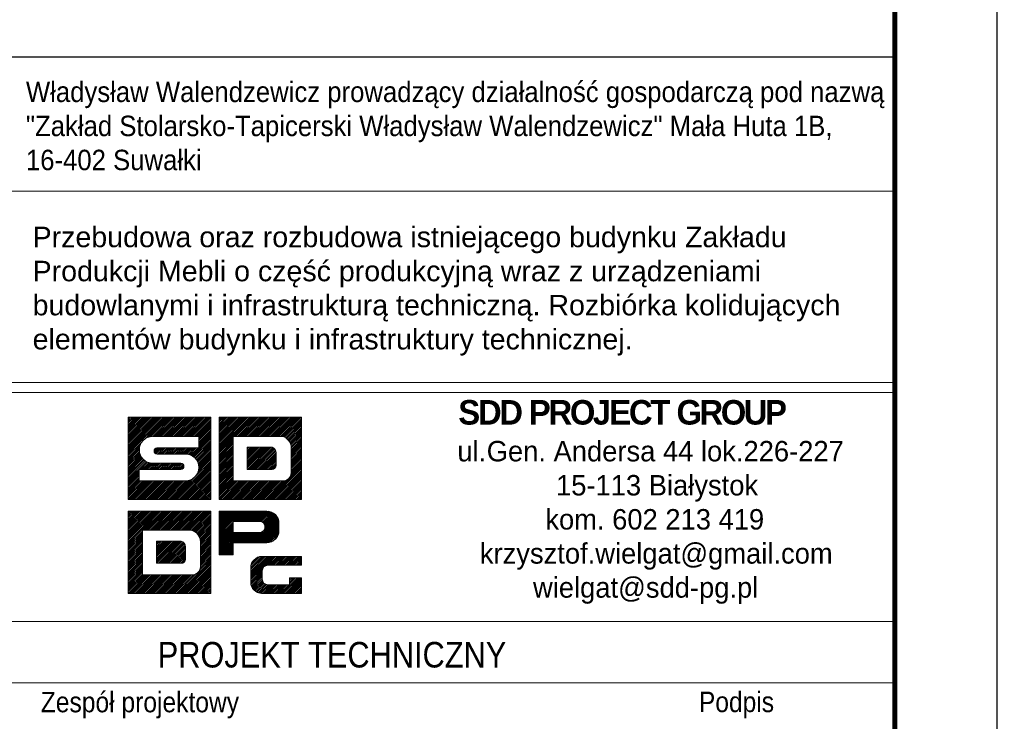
# Model space of a CAD drawing. Header units: millimetres. Extents: x -853 to -247, y 10927 to 11422.
# Tile 52 of 59: x -349 to -252, y 10988 to 11056. Entities that reach past the tile are written whole.
import ezdxf
from ezdxf.enums import TextEntityAlignment as Align

# ---------------------------------------------------------------- set-up
doc = ezdxf.new("R2010")
doc.units = ezdxf.units.MM
doc.header["$LTSCALE"] = 10
for name, color, linetype, lineweight in [('--- widok', 7, 'Continuous', 13), ('_RAMKA', 7, 'Continuous', 35), ('_Tabelka', 7, 'Continuous', 25), ('PS_DIM', 4, 'Continuous', 13)]:
    doc.layers.add(name, color=color, linetype=linetype, lineweight=lineweight)
doc.layers.add('_FORMATKA', color=8, linetype='Continuous', plot=False)
doc.styles.add('gil', font='txt', dxfattribs={"width": 0.9})

# ---------------------------------------------------------------- blocks, each defined once
blk = doc.blocks.new('tabela_rys')
at = {"layer": '_Tabelka', "color": 251, "lineweight": 15}
for p, q in [((21.617, 110.449), (131.619, 110.449)), ((21.617, 91.732), (131.619, 91.732)), ((21.617, 91.732), (131.619, 91.732)), ((21.617, 91.732), (131.619, 91.732)), ((131.619, 90.732), (21.617, 90.732)), ((21.617, 68.324), (131.478, 68.324)), ((131.619, 62.324), (21.617, 62.324))]:
    blk.add_line(p, q, dxfattribs=at)
at = {"layer": '_Tabelka', "color": 251, "lineweight": 30}
blk.add_lwpolyline([(131.619, 123.55), (21.617, 123.55), (21.617, 7.769), (131.619, 7.769)], close=True, dxfattribs=at)
at = {"layer": 'PS_DIM', "color": 12, "true_color": 0xc90603}
for p, q in [((56.617, 88.268), (56.676, 88.328)), ((56.617, 88.1), (56.845, 88.328)), ((56.617, 87.932), (57.013, 88.328)), ((56.617, 87.763), (57.182, 88.328)), ((56.617, 87.595), (57.35, 88.328)), ((56.617, 87.427), (57.518, 88.328)), ((56.617, 87.258), (57.687, 88.328)), ((56.617, 87.09), (57.855, 88.328)), ((56.617, 86.921), (58.023, 88.328)), ((56.617, 86.753), (58.192, 88.328)), ((56.617, 86.585), (58.36, 88.328)), ((56.617, 86.416), (58.529, 88.328)), ((56.617, 86.248), (58.697, 88.328)), ((56.617, 86.079), (58.865, 88.328)), ((56.617, 85.911), (59.034, 88.328)), ((56.617, 85.743), (59.202, 88.328)), ((56.617, 85.574), (59.37, 88.328)), ((56.617, 85.406), (59.539, 88.328)), ((56.617, 85.238), (59.707, 88.328)), ((56.617, 85.069), (59.876, 88.328)), ((56.617, 84.901), (60.044, 88.328)), ((56.617, 84.732), (60.212, 88.328)), ((56.617, 88.328), (64.68, 88.328)), ((56.617, 80.265), (56.617, 88.328)), ((58.279, 86.226), (60.381, 88.328)), ((58.605, 86.383), (60.549, 88.328)), ((58.823, 86.433), (60.718, 88.328)), ((59.004, 86.446), (60.886, 88.328)), ((59.173, 86.446), (61.054, 88.328)), ((59.341, 86.446), (61.223, 88.328)), ((59.509, 86.446), (61.391, 88.328)), ((59.678, 86.446), (61.559, 88.328)), ((59.846, 86.446), (61.728, 88.328)), ((60.015, 86.446), (61.896, 88.328)), ((60.183, 86.446), (62.065, 88.328)), ((60.351, 86.446), (62.233, 88.328)), ((60.52, 86.446), (62.401, 88.328)), ((60.688, 86.446), (62.57, 88.328)), ((60.857, 86.446), (62.738, 88.328)), ((61.025, 86.446), (62.906, 88.328)), ((61.193, 86.446), (63.075, 88.328)), ((61.362, 86.446), (63.243, 88.328)), ((61.53, 86.446), (63.412, 88.328)), ((61.698, 86.446), (63.58, 88.328)), ((61.867, 86.446), (63.748, 88.328)), ((62.035, 86.446), (63.917, 88.328)), ((62.204, 86.446), (64.085, 88.328)), ((62.372, 86.446), (64.253, 88.328)), ((62.54, 86.446), (64.422, 88.328)), ((62.709, 86.446), (64.59, 88.328)), ((62.877, 86.446), (64.68, 88.249)), ((63.045, 86.446), (64.68, 88.08)), ((63.214, 86.446), (64.68, 87.912)), ((63.382, 86.446), (64.68, 87.744)), ((64.68, 88.328), (64.68, 80.265)), ((65.498, 88.328), (73.56, 88.328)), ((65.498, 80.265), (65.498, 88.328)), ((65.498, 88.195), (65.63, 88.328)), ((65.498, 88.027), (65.798, 88.328)), ((65.498, 87.858), (65.967, 88.328)), ((65.498, 87.69), (66.135, 88.328)), ((65.498, 87.522), (66.304, 88.328)), ((65.498, 87.353), (66.472, 88.328)), ((65.498, 87.185), (66.64, 88.328)), ((65.498, 87.016), (66.809, 88.328)), ((65.498, 86.848), (66.977, 88.328)), ((65.498, 86.68), (67.145, 88.328)), ((65.498, 86.511), (67.314, 88.328)), ((65.498, 86.343), (67.482, 88.328)), ((65.498, 86.174), (67.651, 88.328)), ((65.498, 86.006), (67.819, 88.328)), ((65.498, 85.838), (67.987, 88.328)), ((65.498, 85.669), (68.156, 88.328)), ((65.498, 85.501), (68.324, 88.328)), ((65.498, 85.333), (68.493, 88.328)), ((65.498, 85.164), (68.661, 88.328)), ((66.948, 86.446), (68.829, 88.328)), ((67.116, 86.446), (68.998, 88.328)), ((67.284, 86.446), (69.166, 88.328)), ((67.453, 86.446), (69.334, 88.328)), ((67.621, 86.446), (69.503, 88.328)), ((67.79, 86.446), (69.671, 88.328)), ((67.958, 86.446), (69.84, 88.328)), ((68.126, 86.446), (70.008, 88.328)), ((68.295, 86.446), (70.176, 88.328)), ((68.463, 86.446), (70.345, 88.328)), ((68.632, 86.446), (70.513, 88.328)), ((68.8, 86.446), (70.681, 88.328)), ((68.968, 86.446), (70.85, 88.328)), ((69.137, 86.446), (71.018, 88.328)), ((69.305, 86.446), (71.187, 88.328)), ((69.473, 86.446), (71.355, 88.328)), ((69.642, 86.446), (71.523, 88.328)), ((69.81, 86.446), (71.692, 88.328)), ((69.979, 86.446), (71.86, 88.328)), ((70.147, 86.446), (72.028, 88.328)), ((70.315, 86.446), (72.197, 88.328)), ((70.484, 86.446), (72.365, 88.328)), ((70.652, 86.446), (72.534, 88.328)), ((70.82, 86.446), (72.702, 88.328)), ((70.989, 86.446), (72.87, 88.328)), ((71.157, 86.446), (73.039, 88.328)), ((71.326, 86.446), (73.207, 88.328)), ((71.494, 86.446), (73.376, 88.328)), ((71.659, 86.443), (73.544, 88.328)), ((71.791, 86.407), (73.56, 88.175)), ((71.911, 86.358), (73.56, 88.007)), ((72.02, 86.299), (73.56, 87.839)), ((72.119, 86.229), (73.56, 87.67)), ((73.56, 88.328), (73.56, 80.265)), ((63.507, 86.402), (64.68, 87.575)), ((63.507, 86.234), (64.68, 87.407)), ((63.507, 86.065), (64.68, 87.238)), ((63.507, 85.897), (64.68, 87.07)), ((63.507, 85.728), (64.68, 86.902)), ((63.507, 85.56), (64.68, 86.733)), ((72.209, 86.151), (73.56, 87.502)), ((72.291, 86.064), (73.56, 87.333)), ((72.363, 85.968), (73.56, 87.165)), ((72.425, 85.862), (73.56, 86.997)), ((72.478, 85.746), (73.56, 86.828)), ((56.617, 84.564), (57.914, 85.861)), ((63.507, 86.446), (59.007, 86.446)), ((62.836, 84.553), (64.68, 86.397)), ((62.94, 84.488), (64.68, 86.228)), ((63.036, 84.416), (64.68, 86.06)), ((63.124, 84.335), (64.68, 85.891)), ((63.507, 85.392), (64.68, 86.565)), ((63.507, 85.321), (63.507, 86.446)), ((65.498, 84.996), (66.882, 86.38)), ((65.498, 84.827), (66.882, 86.211)), ((65.498, 84.659), (66.882, 86.043)), ((65.498, 84.491), (66.882, 85.875)), ((66.882, 86.446), (66.882, 82.096)), ((71.644, 86.446), (66.882, 86.446)), ((66.882, 86.446), (66.882, 82.096)), ((68.097, 86.446), (66.882, 86.446)), ((71.644, 86.446), (68.434, 86.446)), ((72.518, 85.618), (73.56, 86.66)), ((72.544, 85.476), (73.56, 86.492)), ((72.552, 85.315), (73.56, 86.323)), ((72.552, 85.147), (73.56, 86.155)), ((72.552, 84.978), (73.56, 85.986)), ((72.552, 84.81), (73.56, 85.818)), ((56.617, 84.396), (57.757, 85.536)), ((56.617, 84.227), (57.707, 85.317)), ((56.617, 84.059), (57.694, 85.136)), ((56.617, 83.891), (57.703, 84.977)), ((56.617, 83.722), (57.729, 84.834)), ((59.141, 85.068), (59.391, 85.317)), ((59.157, 84.915), (59.563, 85.321)), ((59.223, 84.812), (59.732, 85.321)), ((59.323, 84.744), (59.9, 85.321)), ((59.438, 85.321), (63.507, 85.321)), ((59.468, 84.721), (60.068, 85.321)), ((59.637, 84.721), (60.237, 85.321)), ((59.805, 84.721), (60.405, 85.321)), ((59.973, 84.721), (60.573, 85.321)), ((60.142, 84.721), (60.742, 85.321)), ((60.31, 84.721), (60.91, 85.321)), ((60.479, 84.721), (61.079, 85.321)), ((60.647, 84.721), (61.247, 85.321)), ((60.815, 84.721), (61.415, 85.321)), ((60.984, 84.721), (61.584, 85.321)), ((61.152, 84.721), (61.752, 85.321)), ((61.32, 84.721), (61.92, 85.321)), ((61.489, 84.721), (62.089, 85.321)), ((61.657, 84.721), (62.257, 85.321)), ((61.826, 84.721), (62.426, 85.321)), ((61.994, 84.721), (62.594, 85.321)), ((62.162, 84.721), (62.762, 85.321)), ((62.324, 84.715), (62.931, 85.321)), ((62.47, 84.692), (63.099, 85.321)), ((62.602, 84.656), (63.268, 85.321)), ((62.724, 84.609), (63.436, 85.321)), ((63.204, 84.247), (64.68, 85.723)), ((63.276, 84.151), (64.68, 85.555)), ((63.341, 84.047), (64.68, 85.386)), ((63.396, 83.935), (64.68, 85.218)), ((63.443, 83.813), (64.68, 85.049)), ((63.478, 83.68), (64.68, 84.881)), ((65.498, 84.322), (66.882, 85.706)), ((65.498, 84.154), (66.882, 85.538)), ((65.498, 83.986), (66.882, 85.37)), ((65.498, 83.817), (66.882, 85.201)), ((65.498, 83.649), (66.882, 85.033)), ((65.498, 83.48), (66.882, 84.864)), ((68.244, 85.393), (68.244, 83.218)), ((70.681, 85.393), (68.244, 85.393)), ((68.244, 85.393), (68.244, 83.218)), ((70.681, 85.393), (68.244, 85.393)), ((68.244, 85.385), (68.252, 85.393)), ((68.244, 85.216), (68.42, 85.393)), ((68.244, 85.048), (68.589, 85.393)), ((68.244, 84.88), (68.757, 85.393)), ((68.244, 84.711), (68.925, 85.393)), ((68.244, 84.543), (69.094, 85.393)), ((68.244, 84.374), (69.262, 85.393)), ((68.244, 84.206), (69.431, 85.393)), ((68.244, 84.038), (69.599, 85.393)), ((68.244, 83.869), (69.767, 85.393)), ((68.244, 83.701), (69.936, 85.393)), ((68.244, 83.533), (70.104, 85.393)), ((68.244, 83.364), (70.272, 85.393)), ((68.266, 83.218), (70.441, 85.393)), ((68.434, 83.218), (70.609, 85.393)), ((68.603, 83.218), (70.749, 85.364)), ((68.771, 83.218), (70.852, 85.299)), ((68.939, 83.218), (70.938, 85.216)), ((69.108, 83.218), (71.006, 85.116)), ((69.276, 83.218), (71.055, 84.997)), ((69.444, 83.218), (71.079, 84.852)), ((71.079, 83.616), (71.079, 84.83)), ((71.079, 83.616), (71.079, 84.83)), ((72.552, 84.642), (73.56, 85.65)), ((72.552, 84.473), (73.56, 85.481)), ((72.552, 82.892), (72.552, 85.321)), ((72.552, 82.892), (72.552, 85.321)), ((72.552, 84.305), (73.56, 85.313)), ((72.552, 84.136), (73.56, 85.144)), ((72.552, 83.968), (73.56, 84.976)), ((72.552, 83.8), (73.56, 84.808)), ((56.617, 83.554), (57.767, 84.703)), ((56.617, 83.385), (57.815, 84.583)), ((56.617, 83.217), (57.873, 84.472)), ((56.617, 83.049), (57.939, 84.37)), ((56.617, 82.88), (58.013, 84.276)), ((56.617, 82.712), (58.095, 84.189)), ((56.617, 82.544), (58.184, 84.111)), ((56.617, 82.375), (58.282, 84.039)), ((56.617, 82.207), (58.387, 83.976)), ((57.8, 83.221), (58.501, 83.922)), ((57.968, 83.221), (58.625, 83.878)), ((58.137, 83.221), (58.76, 83.844)), ((58.305, 83.221), (58.909, 83.825)), ((58.473, 83.221), (59.073, 83.821)), ((58.642, 83.221), (59.242, 83.821)), ((58.81, 83.221), (59.41, 83.821)), ((58.979, 83.221), (59.579, 83.821)), ((59.007, 83.821), (61.763, 83.821)), ((59.147, 83.221), (59.747, 83.821)), ((59.315, 83.221), (59.915, 83.821)), ((62.194, 84.721), (59.438, 84.721)), ((59.484, 83.221), (60.084, 83.821)), ((59.652, 83.221), (60.252, 83.821)), ((59.82, 83.221), (60.42, 83.821)), ((59.989, 83.221), (60.589, 83.821)), ((60.157, 83.221), (60.757, 83.821)), ((60.326, 83.221), (60.926, 83.821)), ((60.494, 83.221), (61.094, 83.821)), ((60.662, 83.221), (61.262, 83.821)), ((60.831, 83.221), (61.431, 83.821)), ((60.999, 83.221), (61.599, 83.821)), ((61.074, 80.265), (64.68, 83.871)), ((61.168, 83.221), (61.767, 83.821)), ((63.153, 82.513), (64.68, 84.039)), ((63.425, 82.953), (64.68, 84.208)), ((63.487, 83.183), (64.68, 84.376)), ((63.501, 83.534), (64.68, 84.713)), ((63.506, 83.371), (64.68, 84.544)), ((65.498, 83.312), (66.882, 84.696)), ((65.498, 83.144), (66.882, 84.528)), ((65.498, 82.975), (66.882, 84.359)), ((65.498, 82.807), (66.882, 84.191)), ((65.498, 82.639), (66.882, 84.023)), ((65.498, 82.47), (66.882, 83.854)), ((69.613, 83.218), (71.079, 84.684)), ((69.781, 83.218), (71.079, 84.516)), ((69.95, 83.218), (71.079, 84.347)), ((70.118, 83.218), (71.079, 84.179)), ((70.286, 83.218), (71.079, 84.011)), ((70.455, 83.218), (71.079, 83.842)), ((72.552, 83.631), (73.56, 84.639)), ((72.552, 83.463), (73.56, 84.471)), ((72.552, 83.295), (73.56, 84.303)), ((72.552, 83.126), (73.56, 84.134)), ((72.552, 82.958), (73.56, 83.966)), ((56.617, 82.038), (57.694, 83.115)), ((56.617, 81.87), (57.694, 82.947)), ((61.763, 83.221), (57.694, 83.221)), ((57.694, 83.221), (57.694, 82.096)), ((61.242, 80.265), (64.68, 83.702)), ((61.336, 83.221), (61.902, 83.787)), ((61.411, 80.265), (64.68, 83.534)), ((61.504, 83.221), (61.995, 83.711)), ((61.579, 80.265), (64.68, 83.366)), ((61.673, 83.221), (62.052, 83.6)), ((61.748, 80.265), (64.68, 83.197)), ((61.856, 83.236), (62.048, 83.428)), ((61.916, 80.265), (64.68, 83.029)), ((62.084, 80.265), (64.68, 82.861)), ((65.498, 82.302), (66.882, 83.686)), ((65.498, 82.133), (66.882, 83.517)), ((65.498, 81.965), (66.882, 83.349)), ((65.498, 81.797), (66.882, 83.181)), ((65.498, 81.628), (66.882, 83.012)), ((68.244, 83.218), (70.681, 83.218)), ((68.244, 83.218), (70.681, 83.218)), ((70.364, 80.265), (73.56, 83.461)), ((70.533, 80.265), (73.56, 83.292)), ((70.623, 83.218), (71.079, 83.674)), ((70.701, 80.265), (73.56, 83.124)), ((70.815, 83.241), (71.056, 83.482)), ((70.87, 80.265), (73.56, 82.956)), ((72.467, 82.536), (73.56, 83.629)), ((72.544, 82.781), (73.56, 83.797)), ((56.617, 81.702), (57.694, 82.778)), ((56.617, 81.533), (57.694, 82.61)), ((56.617, 81.365), (57.694, 82.442)), ((56.617, 81.196), (57.694, 82.273)), ((56.617, 81.028), (57.694, 82.105)), ((56.617, 80.86), (57.854, 82.096)), ((56.617, 80.691), (58.022, 82.096)), ((56.617, 80.523), (58.19, 82.096)), ((56.617, 80.355), (58.359, 82.096)), ((56.696, 80.265), (58.527, 82.096)), ((56.865, 80.265), (58.695, 82.096)), ((57.033, 80.265), (58.864, 82.096)), ((57.201, 80.265), (59.032, 82.096)), ((57.37, 80.265), (59.201, 82.096)), ((57.538, 80.265), (59.369, 82.096)), ((57.694, 82.096), (62.194, 82.096)), ((57.706, 80.265), (59.537, 82.096)), ((57.875, 80.265), (59.706, 82.096)), ((58.043, 80.265), (59.874, 82.096)), ((58.212, 80.265), (60.043, 82.096)), ((58.38, 80.265), (60.211, 82.096)), ((58.548, 80.265), (60.379, 82.096)), ((58.717, 80.265), (60.548, 82.096)), ((58.885, 80.265), (60.716, 82.096)), ((59.053, 80.265), (60.884, 82.096)), ((59.222, 80.265), (61.053, 82.096)), ((59.39, 80.265), (61.221, 82.096)), ((59.559, 80.265), (61.39, 82.096)), ((59.727, 80.265), (61.558, 82.096)), ((59.895, 80.265), (61.726, 82.096)), ((60.064, 80.265), (61.895, 82.096)), ((60.232, 80.265), (62.063, 82.096)), ((60.4, 80.265), (62.232, 82.097)), ((60.569, 80.265), (62.419, 82.116)), ((60.737, 80.265), (62.65, 82.178)), ((60.906, 80.265), (63.09, 82.449)), ((62.253, 80.265), (64.68, 82.692)), ((62.421, 80.265), (64.68, 82.524)), ((62.589, 80.265), (64.68, 82.355)), ((62.758, 80.265), (64.68, 82.187)), ((62.926, 80.265), (64.68, 82.019)), ((65.498, 81.46), (66.882, 82.844)), ((65.498, 81.291), (66.882, 82.675)), ((65.498, 81.123), (66.882, 82.507)), ((65.498, 80.955), (66.882, 82.339)), ((65.498, 80.786), (66.882, 82.17)), ((65.498, 80.618), (66.976, 82.096)), ((65.498, 80.45), (67.144, 82.096)), ((65.498, 80.281), (67.312, 82.096)), ((65.65, 80.265), (67.481, 82.096)), ((65.818, 80.265), (67.649, 82.096)), ((65.987, 80.265), (67.817, 82.096)), ((66.155, 80.265), (67.986, 82.096)), ((66.323, 80.265), (68.154, 82.096)), ((66.492, 80.265), (68.323, 82.096)), ((66.66, 80.265), (68.491, 82.096)), ((66.828, 80.265), (68.659, 82.096)), ((66.882, 82.096), (71.644, 82.096)), ((66.882, 82.096), (71.644, 82.096)), ((66.997, 80.265), (68.828, 82.096)), ((67.165, 80.265), (68.996, 82.096)), ((67.334, 80.265), (69.165, 82.096)), ((67.502, 80.265), (69.333, 82.096)), ((67.67, 80.265), (69.501, 82.096)), ((67.839, 80.265), (69.67, 82.096)), ((68.007, 80.265), (69.838, 82.096)), ((68.175, 80.265), (70.006, 82.096)), ((68.344, 80.265), (70.175, 82.096)), ((68.512, 80.265), (70.343, 82.096)), ((68.681, 80.265), (70.512, 82.096)), ((68.849, 80.265), (70.68, 82.096)), ((69.017, 80.265), (70.848, 82.096)), ((69.186, 80.265), (71.017, 82.096)), ((69.354, 80.265), (71.185, 82.096)), ((69.523, 80.265), (71.353, 82.096)), ((69.691, 80.265), (71.522, 82.096)), ((69.859, 80.265), (71.686, 82.092)), ((70.028, 80.265), (71.86, 82.098)), ((70.196, 80.265), (72.105, 82.174)), ((71.038, 80.265), (73.56, 82.787)), ((71.206, 80.265), (73.56, 82.619)), ((71.375, 80.265), (73.56, 82.45)), ((71.543, 80.265), (73.56, 82.282)), ((71.711, 80.265), (73.56, 82.114)), ((71.88, 80.265), (73.56, 81.945)), ((63.095, 80.265), (64.68, 81.85)), ((63.263, 80.265), (64.68, 81.682)), ((63.431, 80.265), (64.68, 81.514)), ((63.6, 80.265), (64.68, 81.345)), ((63.768, 80.265), (64.68, 81.177)), ((63.936, 80.265), (64.68, 81.008)), ((72.048, 80.265), (73.56, 81.777)), ((72.217, 80.265), (73.56, 81.608)), ((72.385, 80.265), (73.56, 81.44)), ((72.553, 80.265), (73.56, 81.272)), ((72.722, 80.265), (73.56, 81.103)), ((72.89, 80.265), (73.56, 80.935)), ((64.68, 80.265), (56.617, 80.265)), ((64.105, 80.265), (64.68, 80.84)), ((64.273, 80.265), (64.68, 80.672)), ((64.442, 80.265), (64.68, 80.503)), ((64.61, 80.265), (64.68, 80.335)), ((73.56, 80.265), (65.498, 80.265)), ((73.058, 80.265), (73.56, 80.767)), ((73.227, 80.265), (73.56, 80.598)), ((73.395, 80.265), (73.56, 80.43)), ((56.617, 79.14), (64.68, 79.14)), ((56.617, 71.078), (56.617, 79.14)), ((56.617, 79.14), (64.68, 79.14)), ((56.617, 71.078), (56.617, 79.14)), ((56.617, 79.008), (56.75, 79.14)), ((56.617, 78.839), (56.918, 79.14)), ((56.617, 78.671), (57.087, 79.14)), ((56.617, 78.502), (57.255, 79.14)), ((56.617, 78.334), (57.423, 79.14)), ((56.617, 78.166), (57.592, 79.14)), ((56.617, 77.997), (57.76, 79.14)), ((56.617, 77.829), (57.928, 79.14)), ((56.617, 77.661), (58.097, 79.14)), ((56.617, 77.492), (58.265, 79.14)), ((56.617, 77.324), (58.434, 79.14)), ((56.617, 77.155), (58.602, 79.14)), ((56.617, 76.987), (58.77, 79.14)), ((56.617, 76.819), (58.939, 79.14)), ((56.617, 76.65), (59.107, 79.14)), ((56.617, 76.482), (59.275, 79.14)), ((56.617, 76.313), (59.444, 79.14)), ((56.617, 76.145), (59.612, 79.14)), ((56.617, 75.977), (59.781, 79.14)), ((58.067, 77.259), (59.949, 79.14)), ((58.236, 77.259), (60.117, 79.14)), ((58.404, 77.259), (60.286, 79.14)), ((58.573, 77.259), (60.454, 79.14)), ((58.741, 77.259), (60.623, 79.14)), ((58.909, 77.259), (60.791, 79.14)), ((59.078, 77.259), (60.959, 79.14)), ((59.246, 77.259), (61.128, 79.14)), ((59.414, 77.259), (61.296, 79.14)), ((59.583, 77.259), (61.464, 79.14)), ((59.751, 77.259), (61.633, 79.14)), ((59.92, 77.259), (61.801, 79.14)), ((60.088, 77.259), (61.97, 79.14)), ((60.256, 77.259), (62.138, 79.14)), ((60.425, 77.259), (62.306, 79.14)), ((60.593, 77.259), (62.475, 79.14)), ((60.762, 77.259), (62.643, 79.14)), ((60.93, 77.259), (62.811, 79.14)), ((61.098, 77.259), (62.98, 79.14)), ((61.267, 77.259), (63.148, 79.14)), ((61.435, 77.259), (63.317, 79.14)), ((61.603, 77.259), (63.485, 79.14)), ((61.772, 77.259), (63.653, 79.14)), ((61.94, 77.259), (63.822, 79.14)), ((62.109, 77.259), (63.99, 79.14)), ((62.277, 77.259), (64.158, 79.14)), ((62.445, 77.259), (64.327, 79.14)), ((62.614, 77.259), (64.495, 79.14)), ((62.779, 77.255), (64.664, 79.14)), ((64.68, 79.14), (64.68, 71.078)), ((64.68, 79.14), (64.68, 71.078)), ((62.911, 77.219), (64.68, 78.988)), ((63.031, 77.171), (64.68, 78.819)), ((63.14, 77.111), (64.68, 78.651)), ((63.239, 77.042), (64.68, 78.483)), ((63.329, 76.964), (64.68, 78.314)), ((63.41, 76.876), (64.68, 78.146)), ((56.617, 75.808), (58.001, 77.192)), ((58.001, 77.259), (58.001, 72.909)), ((62.764, 77.259), (58.001, 77.259)), ((58.001, 77.259), (58.001, 72.909)), ((62.764, 77.259), (58.001, 77.259)), ((58.001, 77.259), (58.001, 72.909)), ((62.764, 77.259), (58.001, 77.259)), ((63.482, 76.78), (64.68, 77.978)), ((63.545, 76.674), (64.68, 77.809)), ((63.597, 76.558), (64.68, 77.641)), ((63.638, 76.43), (64.68, 77.472)), ((63.664, 76.288), (64.68, 77.304)), ((63.672, 76.128), (64.68, 77.136)), ((56.617, 75.64), (58.001, 77.024)), ((56.617, 75.472), (58.001, 76.856)), ((56.617, 75.303), (58.001, 76.687)), ((56.617, 75.135), (58.001, 76.519)), ((56.617, 74.966), (58.001, 76.35)), ((56.617, 74.798), (58.001, 76.182)), ((59.364, 76.205), (59.364, 74.03)), ((61.801, 76.205), (59.364, 76.205)), ((59.364, 76.197), (59.372, 76.205)), ((59.364, 76.029), (59.54, 76.205)), ((59.364, 75.861), (59.708, 76.205)), ((59.364, 75.692), (59.877, 76.205)), ((59.364, 75.524), (60.045, 76.205)), ((59.364, 75.355), (60.214, 76.205)), ((59.364, 75.187), (60.382, 76.205)), ((59.364, 75.019), (60.55, 76.205)), ((59.364, 74.85), (60.719, 76.205)), ((59.364, 74.682), (60.887, 76.205)), ((59.364, 74.513), (61.055, 76.205)), ((59.364, 74.345), (61.224, 76.205)), ((59.364, 74.177), (61.392, 76.205)), ((59.364, 76.205), (59.364, 74.03)), ((61.801, 76.205), (59.364, 76.205)), ((59.364, 76.205), (59.364, 74.03)), ((61.801, 76.205), (59.364, 76.205)), ((59.386, 74.03), (61.561, 76.205)), ((59.554, 74.03), (61.729, 76.205)), ((59.722, 74.03), (61.869, 76.177)), ((59.891, 74.03), (61.972, 76.111)), ((63.672, 75.959), (64.68, 76.967)), ((63.672, 75.791), (64.68, 76.799)), ((63.672, 75.622), (64.68, 76.63)), ((63.672, 75.454), (64.68, 76.462)), ((63.672, 75.286), (64.68, 76.294)), ((63.672, 73.704), (63.672, 76.134)), ((63.672, 73.704), (63.672, 76.134)), ((63.672, 73.704), (63.672, 76.134)), ((63.672, 75.117), (64.68, 76.125)), ((56.617, 74.63), (58.001, 76.014)), ((56.617, 74.461), (58.001, 75.845)), ((56.617, 74.293), (58.001, 75.677)), ((56.617, 74.125), (58.001, 75.509)), ((56.617, 73.956), (58.001, 75.34)), ((56.617, 73.788), (58.001, 75.172)), ((60.059, 74.03), (62.057, 76.029)), ((60.227, 74.03), (62.126, 75.929)), ((60.396, 74.03), (62.175, 75.81)), ((60.564, 74.03), (62.198, 75.665)), ((60.733, 74.03), (62.199, 75.497)), ((60.901, 74.03), (62.199, 75.328)), ((61.069, 74.03), (62.199, 75.16)), ((62.199, 74.428), (62.199, 75.643)), ((62.199, 74.428), (62.199, 75.643)), ((62.199, 74.428), (62.199, 75.643)), ((63.672, 74.949), (64.68, 75.957)), ((63.672, 74.781), (64.68, 75.789)), ((63.672, 74.612), (64.68, 75.62)), ((63.672, 74.444), (64.68, 75.452)), ((63.672, 74.275), (64.68, 75.283)), ((56.617, 73.619), (58.001, 75.003)), ((56.617, 73.451), (58.001, 74.835)), ((56.617, 73.283), (58.001, 74.667)), ((56.617, 73.114), (58.001, 74.498)), ((56.617, 72.946), (58.001, 74.33)), ((61.238, 74.03), (62.199, 74.991)), ((61.406, 74.03), (62.199, 74.823)), ((61.484, 71.078), (64.68, 74.273)), ((61.575, 74.03), (62.199, 74.655)), ((61.743, 74.03), (62.199, 74.486)), ((61.934, 74.053), (62.176, 74.295)), ((63.587, 73.349), (64.68, 74.442)), ((63.664, 73.594), (64.68, 74.61)), ((63.672, 74.107), (64.68, 75.115)), ((63.672, 73.939), (64.68, 74.947)), ((63.672, 73.77), (64.68, 74.778)), ((56.617, 72.777), (58.001, 74.161)), ((56.617, 72.609), (58.001, 73.993)), ((56.617, 72.441), (58.001, 73.825)), ((56.617, 72.272), (58.001, 73.656)), ((56.617, 72.104), (58.001, 73.488)), ((56.617, 71.936), (58.001, 73.32)), ((59.364, 74.03), (61.801, 74.03)), ((59.364, 74.03), (61.801, 74.03)), ((59.364, 74.03), (61.801, 74.03)), ((61.653, 71.078), (64.68, 74.105)), ((61.821, 71.078), (64.68, 73.936)), ((61.989, 71.078), (64.68, 73.768)), ((62.158, 71.078), (64.68, 73.6)), ((62.326, 71.078), (64.68, 73.431)), ((62.494, 71.078), (64.68, 73.263)), ((56.617, 71.767), (58.001, 73.151)), ((56.617, 71.599), (58.001, 72.983)), ((56.617, 71.43), (58.095, 72.909)), ((56.617, 71.262), (58.264, 72.909)), ((56.617, 71.094), (58.432, 72.909)), ((56.77, 71.078), (58.6, 72.909)), ((56.938, 71.078), (58.769, 72.909)), ((57.106, 71.078), (58.937, 72.909)), ((57.275, 71.078), (59.106, 72.909)), ((57.443, 71.078), (59.274, 72.909)), ((57.611, 71.078), (59.442, 72.909)), ((57.78, 71.078), (59.611, 72.909)), ((57.948, 71.078), (59.779, 72.909)), ((58.001, 72.909), (62.764, 72.909)), ((58.001, 72.909), (62.764, 72.909)), ((58.001, 72.909), (62.764, 72.909)), ((58.117, 71.078), (59.948, 72.909)), ((58.285, 71.078), (60.116, 72.909)), ((58.453, 71.078), (60.284, 72.909)), ((58.622, 71.078), (60.453, 72.909)), ((58.79, 71.078), (60.621, 72.909)), ((58.958, 71.078), (60.789, 72.909)), ((59.127, 71.078), (60.958, 72.909)), ((59.295, 71.078), (61.126, 72.909)), ((59.464, 71.078), (61.295, 72.909)), ((59.632, 71.078), (61.463, 72.909)), ((59.8, 71.078), (61.631, 72.909)), ((59.969, 71.078), (61.8, 72.909)), ((60.137, 71.078), (61.968, 72.909)), ((60.305, 71.078), (62.136, 72.909)), ((60.474, 71.078), (62.305, 72.909)), ((60.642, 71.078), (62.473, 72.909)), ((60.811, 71.078), (62.642, 72.909)), ((60.979, 71.078), (62.806, 72.904)), ((61.147, 71.078), (62.98, 72.91)), ((61.316, 71.078), (63.225, 72.987)), ((62.663, 71.078), (64.68, 73.095)), ((62.831, 71.078), (64.68, 72.926)), ((63, 71.078), (64.68, 72.758)), ((63.168, 71.078), (64.68, 72.589)), ((63.336, 71.078), (64.68, 72.421)), ((63.505, 71.078), (64.68, 72.253)), ((63.673, 71.078), (64.68, 72.084)), ((63.841, 71.078), (64.68, 71.916)), ((64.01, 71.078), (64.68, 71.747)), ((64.178, 71.078), (64.68, 71.579)), ((64.347, 71.078), (64.68, 71.411)), ((64.68, 71.078), (56.617, 71.078)), ((64.68, 71.078), (56.617, 71.078)), ((64.515, 71.078), (64.68, 71.242))]:
    blk.add_line(p, q, dxfattribs=at)
at = {"layer": 'PS_DIM', "color": 18, "true_color": 0x000000}
for p, q in [((65.498, 79.107), (65.531, 79.14)), ((65.498, 78.947), (65.691, 79.14)), ((65.498, 78.787), (65.851, 79.14)), ((65.498, 78.627), (66.011, 79.14)), ((65.498, 78.467), (66.171, 79.14)), ((65.498, 78.307), (66.331, 79.14)), ((65.498, 78.147), (66.491, 79.14)), ((65.498, 77.987), (66.651, 79.14)), ((65.498, 77.827), (66.811, 79.14)), ((65.498, 77.667), (66.971, 79.14)), ((65.498, 77.507), (67.131, 79.14)), ((65.498, 77.347), (67.291, 79.14)), ((65.498, 77.187), (67.451, 79.14)), ((65.498, 77.027), (67.61, 79.14)), ((65.498, 76.867), (67.77, 79.14)), ((65.498, 79.14), (65.498, 74.874)), ((70.169, 79.14), (65.498, 79.14)), ((66.915, 78.125), (67.93, 79.14)), ((67.075, 78.125), (68.09, 79.14)), ((67.235, 78.125), (68.25, 79.14)), ((67.395, 78.125), (68.41, 79.14)), ((67.555, 78.124), (68.57, 79.14)), ((67.715, 78.124), (68.73, 79.14)), ((67.874, 78.124), (68.89, 79.14)), ((68.034, 78.124), (69.05, 79.14)), ((68.194, 78.124), (69.21, 79.14)), ((68.354, 78.124), (69.37, 79.14)), ((68.514, 78.124), (69.53, 79.14)), ((68.674, 78.124), (69.69, 79.14)), ((68.834, 78.124), (69.85, 79.14)), ((68.994, 78.124), (70.01, 79.14)), ((69.154, 78.124), (70.17, 79.14)), ((69.313, 78.124), (70.32, 79.13)), ((69.473, 78.124), (70.455, 79.105)), ((69.62, 78.111), (70.577, 79.068)), ((69.736, 78.066), (70.69, 79.02)), ((65.498, 76.707), (66.863, 78.073)), ((66.863, 78.125), (66.863, 77.062)), ((69.51, 78.124), (66.863, 78.125)), ((68.837, 76.047), (71.245, 78.456)), ((68.997, 76.047), (71.291, 78.342)), ((69.157, 76.047), (71.327, 78.217)), ((69.317, 76.047), (71.35, 78.081)), ((69.83, 78), (70.793, 78.963)), ((69.904, 77.914), (70.888, 78.898)), ((69.91, 77.281), (71.189, 78.56)), ((69.957, 77.808), (70.975, 78.825)), ((69.984, 77.675), (71.054, 78.745)), ((69.985, 77.515), (71.126, 78.656)), ((65.498, 76.547), (66.863, 77.913)), ((65.498, 76.387), (66.863, 77.753)), ((65.498, 76.227), (66.863, 77.593)), ((65.498, 76.067), (66.863, 77.433)), ((65.498, 75.907), (66.863, 77.273)), ((65.498, 75.747), (66.863, 77.113)), ((68.677, 76.047), (69.766, 77.136)), ((69.477, 76.047), (71.357, 77.927)), ((69.637, 76.047), (71.357, 77.767)), ((69.797, 76.047), (71.357, 77.608)), ((69.957, 76.047), (71.357, 77.448)), ((69.985, 77.537), (69.985, 77.649)), ((70.117, 76.047), (71.357, 77.288)), ((70.282, 76.053), (71.351, 77.122)), ((71.357, 77.235), (71.357, 77.953)), ((65.498, 75.587), (66.972, 77.062)), ((65.498, 75.427), (67.132, 77.062)), ((65.498, 75.268), (67.292, 77.062)), ((65.498, 75.108), (67.452, 77.062)), ((65.498, 74.948), (67.611, 77.062)), ((65.584, 74.874), (67.771, 77.062)), ((66.863, 77.062), (69.51, 77.062)), ((66.917, 76.047), (67.931, 77.062)), ((67.077, 76.047), (68.091, 77.062)), ((67.237, 76.047), (68.251, 77.062)), ((67.397, 76.047), (68.411, 77.062)), ((67.557, 76.047), (68.571, 77.062)), ((67.717, 76.047), (68.731, 77.062)), ((67.877, 76.047), (68.891, 77.062)), ((68.037, 76.047), (69.051, 77.062)), ((68.197, 76.047), (69.211, 77.062)), ((68.357, 76.047), (69.371, 77.062)), ((68.517, 76.047), (69.532, 77.062)), ((70.477, 76.088), (71.316, 76.927)), ((70.746, 76.197), (71.207, 76.658)), ((65.744, 74.874), (66.861, 75.991)), ((65.904, 74.874), (66.861, 75.831)), ((66.064, 74.874), (66.861, 75.672)), ((66.224, 74.874), (66.861, 75.512)), ((66.384, 74.874), (66.861, 75.352)), ((66.544, 74.874), (66.861, 75.192)), ((66.861, 74.874), (66.861, 76.047)), ((66.861, 76.047), (70.169, 76.047)), ((65.498, 74.874), (66.861, 74.874)), ((66.704, 74.874), (66.861, 75.032)), ((68.595, 73.615), (69.684, 74.704)), ((68.595, 73.447), (69.852, 74.704)), ((68.595, 73.279), (70.021, 74.704)), ((68.595, 73.11), (70.189, 74.704)), ((68.595, 72.942), (70.357, 74.704)), ((68.595, 72.773), (70.526, 74.704)), ((68.595, 72.605), (70.694, 74.704)), ((68.595, 72.437), (70.862, 74.704)), ((68.613, 73.802), (69.497, 74.686)), ((68.687, 74.044), (69.255, 74.612)), ((73.56, 74.704), (69.695, 74.704)), ((70.145, 73.818), (71.031, 74.704)), ((70.33, 73.834), (71.199, 74.704)), ((70.498, 73.834), (71.368, 74.704)), ((70.666, 73.834), (71.536, 74.704)), ((70.835, 73.834), (71.704, 74.704)), ((71.003, 73.834), (71.873, 74.704)), ((71.172, 73.834), (72.041, 74.704)), ((71.34, 73.834), (72.209, 74.704)), ((71.508, 73.834), (72.378, 74.704)), ((71.677, 73.834), (72.546, 74.704)), ((71.845, 73.834), (72.715, 74.704)), ((72.013, 73.834), (72.883, 74.704)), ((72.182, 73.834), (73.051, 74.704)), ((72.35, 73.834), (73.22, 74.704)), ((72.519, 73.834), (73.388, 74.704)), ((72.687, 73.834), (73.557, 74.704)), ((72.855, 73.834), (73.56, 74.539)), ((73.024, 73.834), (73.56, 74.37)), ((73.192, 73.834), (73.56, 74.202)), ((73.56, 73.834), (73.56, 74.704)), ((68.595, 73.604), (68.595, 72.178)), ((68.595, 72.268), (69.744, 73.417)), ((68.598, 72.103), (69.728, 73.232)), ((69.728, 72.488), (69.728, 73.284)), ((70.278, 73.834), (73.56, 73.834)), ((73.36, 73.834), (73.56, 74.034)), ((73.529, 73.834), (73.56, 73.865)), ((68.618, 71.954), (69.728, 73.064)), ((68.654, 71.822), (69.728, 72.895)), ((68.703, 71.703), (69.728, 72.727)), ((68.763, 71.594), (69.728, 72.559)), ((68.833, 71.495), (69.735, 72.398)), ((68.912, 71.406), (69.774, 72.268)), ((71.614, 71.078), (73.155, 72.619)), ((71.783, 71.078), (73.324, 72.619)), ((71.951, 71.078), (73.492, 72.619)), ((72.119, 71.078), (73.56, 72.518)), ((72.288, 71.078), (73.56, 72.35)), ((72.398, 72.535), (72.482, 72.619)), ((72.398, 72.367), (72.65, 72.619)), ((72.398, 72.199), (72.818, 72.619)), ((72.398, 72.03), (72.987, 72.619)), ((73.56, 72.619), (72.398, 72.619)), ((72.398, 72.619), (72.398, 71.938)), ((73.56, 71.078), (73.56, 72.619)), ((69, 71.326), (69.835, 72.161)), ((69.097, 71.255), (69.916, 72.073)), ((69.204, 71.193), (70.015, 72.004)), ((69.322, 71.143), (70.136, 71.956)), ((69.452, 71.105), (70.285, 71.938)), ((69.598, 71.082), (70.454, 71.938)), ((69.762, 71.078), (70.622, 71.938)), ((69.93, 71.078), (70.791, 71.938)), ((70.099, 71.078), (70.959, 71.938)), ((70.267, 71.078), (71.127, 71.938)), ((72.398, 71.938), (70.278, 71.938)), ((70.436, 71.078), (71.296, 71.938)), ((70.604, 71.078), (71.464, 71.938)), ((70.772, 71.078), (71.633, 71.938)), ((70.941, 71.078), (71.801, 71.938)), ((71.109, 71.078), (71.969, 71.938)), ((71.277, 71.078), (72.138, 71.938)), ((71.446, 71.078), (72.306, 71.938)), ((72.456, 71.078), (73.56, 72.182)), ((72.624, 71.078), (73.56, 72.013)), ((72.793, 71.078), (73.56, 71.845)), ((72.961, 71.078), (73.56, 71.676)), ((73.13, 71.078), (73.56, 71.508)), ((73.298, 71.078), (73.56, 71.34)), ((69.695, 71.078), (73.56, 71.078)), ((73.466, 71.078), (73.56, 71.171))]:
    blk.add_line(p, q, dxfattribs=at)
at = {"layer": 'PS_DIM', "color": 12, "true_color": 0xc90603}
for centre, radius, start, end in [((59.007, 85.134), 1.312, 90, 270), ((71.429, 85.343), 1.124, 358.86875, 78.94572), ((71.429, 85.343), 1.124, 358.86875, 78.94572), ((59.438, 85.021), 0.3, 90, 270), ((70.482, 84.83), 0.597, 360, 70.52878), ((70.482, 84.83), 0.597, 360, 70.52878), ((61.763, 83.521), 0.3, 270, 90), ((62.194, 83.409), 1.312, 270, 90), ((70.681, 83.616), 0.398, 270, 360), ((70.681, 83.616), 0.398, 270, 0), ((71.746, 82.896), 0.806, 262.76517, 359.67808), ((71.746, 82.896), 0.806, 262.76517, 359.67808), ((62.548, 76.156), 1.124, 358.86875, 78.94572), ((62.548, 76.156), 1.124, 358.86875, 78.94572), ((62.548, 76.156), 1.124, 358.86875, 78.94572), ((61.602, 75.643), 0.597, 360, 70.52878), ((61.602, 75.643), 0.597, 360, 70.52878), ((61.602, 75.643), 0.597, 360, 70.52878), ((61.801, 74.428), 0.398, 270, 360), ((61.801, 74.428), 0.398, 270, 360), ((61.801, 74.428), 0.398, 270, 0), ((62.865, 73.709), 0.806, 262.76517, 359.67808), ((62.865, 73.709), 0.806, 262.76517, 359.67808), ((62.865, 73.709), 0.806, 262.76517, 359.67808)]:
    blk.add_arc(centre, radius, start, end, dxfattribs=at)
at = {"layer": 'PS_DIM', "color": 18, "true_color": 0x000000}
for centre, radius, start, end in [((70.169, 77.953), 1.188, 0, 90), ((69.51, 77.649), 0.475, 0, 89.97196), ((69.51, 77.537), 0.475, 270, 0), ((70.169, 77.235), 1.188, 270, 0), ((69.695, 73.604), 1.1, 90, 180), ((70.278, 73.284), 0.55, 90, 180), ((70.278, 72.488), 0.55, 180, 270), ((69.695, 72.178), 1.1, 180, 270)]:
    blk.add_arc(centre, radius, start, end, dxfattribs=at)
at = {"layer": '--- widok', "ltscale": 0.5, "insert": (47.254, 106.961, 0.431), "char_height": 2, "width": 80.3878, "attachment_point": 1}
blk.add_mtext('{\\fArial|b0|i0|c238|p34;\\C0;Prze\\fArial|b0|i0|c0|p34;b\\fArial|b0|i0|c238|p34;u\\fArial|b0|i0|c0|p34;dowa o\\fArial|b0|i0|c238|p34;r\\fArial|b0|i0|c0|p34;a\\fArial|b0|i0|c238|p34;z\\fArial|b0|i0|c0|p34; \\fArial|b0|i0|c238|p34;r\\fArial|b0|i0|c0|p34;o\\fArial|b0|i0|c238|p34;z\\fArial|b0|i0|c0|p34;b\\fArial|b0|i0|c238|p34;u\\fArial|b0|i0|c0|p34;dowa \\fArial|b0|i0|c238|p34;ist\\fArial|b0|i0|c0|p34;n\\fArial|b0|i0|c238|p34;ieją\\fArial|b0|i0|c0|p34;c\\fArial|b0|i0|c238|p34;eg\\fArial|b0|i0|c0|p34;o b\\fArial|b0|i0|c238|p34;u\\fArial|b0|i0|c0|p34;d\\fArial|b0|i0|c238|p34;y\\fArial|b0|i0|c0|p34;n\\fArial|b0|i0|c238|p34;ku\\fArial|b0|i0|c0|p34; \\fArial|b0|i0|c238|p34;Z\\fArial|b0|i0|c0|p34;a\\fArial|b0|i0|c238|p34;kł\\fArial|b0|i0|c0|p34;ad\\fArial|b0|i0|c238|p34;u\\fArial|b0|i0|c0|p34; \\fArial|b0|i0|c238|p34;Pr\\fArial|b0|i0|c0|p34;od\\fArial|b0|i0|c238|p34;uk\\fArial|b0|i0|c0|p34;c\\fArial|b0|i0|c238|p34;ji\\fArial|b0|i0|c0|p34; \\fArial|b0|i0|c238|p34;Me\\fArial|b0|i0|c0|p34;b\\fArial|b0|i0|c238|p34;li\\fArial|b0|i0|c0|p34; o c\\fArial|b0|i0|c238|p34;zęść\\fArial|b0|i0|c0|p34; \\fArial|b0|i0|c238|p34;pr\\fArial|b0|i0|c0|p34;od\\fArial|b0|i0|c238|p34;uk\\fArial|b0|i0|c0|p34;c\\fArial|b0|i0|c238|p34;yj\\fArial|b0|i0|c0|p34;n\\fArial|b0|i0|c238|p34;ą\\fArial|b0|i0|c0|p34; w\\fArial|b0|i0|c238|p34;r\\fArial|b0|i0|c0|p34;a\\fArial|b0|i0|c238|p34;z\\fArial|b0|i0|c0|p34; \\fArial|b0|i0|c238|p34;z\\fArial|b0|i0|c0|p34; \\fArial|b0|i0|c238|p34;urzą\\fArial|b0|i0|c0|p34;d\\fArial|b0|i0|c238|p34;ze\\fArial|b0|i0|c0|p34;n\\fArial|b0|i0|c238|p34;i\\fArial|b0|i0|c0|p34;a\\fArial|b0|i0|c238|p34;mi\\fArial|b0|i0|c0|p34; b\\fArial|b0|i0|c238|p34;u\\fArial|b0|i0|c0|p34;dow\\fArial|b0|i0|c238|p34;l\\fArial|b0|i0|c0|p34;an\\fArial|b0|i0|c238|p34;ymi\\fArial|b0|i0|c0|p34; \\fArial|b0|i0|c238|p34;i\\fArial|b0|i0|c0|p34; \\fArial|b0|i0|c238|p34;i\\fArial|b0|i0|c0|p34;n\\fArial|b0|i0|c238|p34;fr\\fArial|b0|i0|c0|p34;a\\fArial|b0|i0|c238|p34;strukturą\\fArial|b0|i0|c0|p34; \\fArial|b0|i0|c238|p34;te\\fArial|b0|i0|c0|p34;c\\fArial|b0|i0|c238|p34;h\\fArial|b0|i0|c0|p34;n\\fArial|b0|i0|c238|p34;i\\fArial|b0|i0|c0|p34;c\\fArial|b0|i0|c238|p34;z\\fArial|b0|i0|c0|p34;n\\fArial|b0|i0|c238|p34;ą\\fArial|b0|i0|c0|p34;. \\fArial|b0|i0|c238|p34;R\\fArial|b0|i0|c0|p34;o\\fArial|b0|i0|c238|p34;z\\fArial|b0|i0|c0|p34;b\\fArial|b0|i0|c238|p34;iórk\\fArial|b0|i0|c0|p34;a \\fArial|b0|i0|c238|p34;k\\fArial|b0|i0|c0|p34;o\\fArial|b0|i0|c238|p34;li\\fArial|b0|i0|c0|p34;d\\fArial|b0|i0|c238|p34;ują\\fArial|b0|i0|c0|p34;c\\fArial|b0|i0|c238|p34;y\\fArial|b0|i0|c0|p34;c\\fArial|b0|i0|c238|p34;h\\fArial|b0|i0|c0|p34; \\fArial|b0|i0|c238|p34;eleme\\fArial|b0|i0|c0|p34;n\\fArial|b0|i0|c238|p34;tó\\fArial|b0|i0|c0|p34;w b\\fArial|b0|i0|c238|p34;u\\fArial|b0|i0|c0|p34;d\\fArial|b0|i0|c238|p34;y\\fArial|b0|i0|c0|p34;n\\fArial|b0|i0|c238|p34;ku\\fArial|b0|i0|c0|p34; \\fArial|b0|i0|c238|p34;i\\fArial|b0|i0|c0|p34; \\fArial|b0|i0|c238|p34;i\\fArial|b0|i0|c0|p34;n\\fArial|b0|i0|c238|p34;fr\\fArial|b0|i0|c0|p34;a\\fArial|b0|i0|c238|p34;struktury\\fArial|b0|i0|c0|p34; \\fArial|b0|i0|c238|p34;te\\fArial|b0|i0|c0|p34;c\\fArial|b0|i0|c238|p34;h\\fArial|b0|i0|c0|p34;n\\fArial|b0|i0|c238|p34;i\\fArial|b0|i0|c0|p34;c\\fArial|b0|i0|c238|p34;z\\fArial|b0|i0|c0|p34;n\\fArial|b0|i0|c238|p34;ej\\fArial|b0|i0|c0|p34;.}', dxfattribs=at)
at = {"layer": '_Tabelka', "color": 12, "style": 'gil', "width": 0.9}
blk.add_text('PROJEKT TECHNICZNY', height=2.5, dxfattribs=at).set_placement((76.547, 65.088), align=Align.MIDDLE)
at = {"layer": '_Tabelka', "color": 251, "style": 'gil', "width": 0.9}
for s, p in [('Zespół projektowy', (57.752, 60.224)), ('Podpis', (116.118, 60.224))]:
    blk.add_text(s, height=2, dxfattribs=at).set_placement(p, align=Align.MIDDLE)
at = {"layer": '_Tabelka', "color": 7, "style": 'gil'}
for s, width, gutter_width, heights, insert, char_height, attachment_point in [('{\\fArial|b0|i0|c0|p34;\\C256;W\\fArial|b0|i0|c238|p34;ł\\fArial|b0|i0|c0|p34;ad\\fArial|b0|i0|c238|p34;ysł\\fArial|b0|i0|c0|p34;aw Wa\\fArial|b0|i0|c238|p34;le\\fArial|b0|i0|c0|p34;nd\\fArial|b0|i0|c238|p34;ze\\fArial|b0|i0|c0|p34;w\\fArial|b0|i0|c238|p34;i\\fArial|b0|i0|c0|p34;c\\fArial|b0|i0|c238|p34;z\\fArial|b0|i0|c0|p34;\\~\\fArial|b0|i0|c238|p34;pr\\fArial|b0|i0|c0|p34;owad\\fArial|b0|i0|c238|p34;zą\\fArial|b0|i0|c0|p34;c\\fArial|b0|i0|c238|p34;y\\fArial|b0|i0|c0|p34; d\\fArial|b0|i0|c238|p34;zi\\fArial|b0|i0|c0|p34;a\\fArial|b0|i0|c238|p34;ł\\fArial|b0|i0|c0|p34;a\\fArial|b0|i0|c238|p34;l\\fArial|b0|i0|c0|p34;no\\fArial|b0|i0|c238|p34;ść\\fArial|b0|i0|c0|p34; \\fArial|b0|i0|c238|p34;g\\fArial|b0|i0|c0|p34;o\\fArial|b0|i0|c238|p34;sp\\fArial|b0|i0|c0|p34;oda\\fArial|b0|i0|c238|p34;r\\fArial|b0|i0|c0|p34;c\\fArial|b0|i0|c238|p34;zą\\fArial|b0|i0|c0|p34; \\fArial|b0|i0|c238|p34;p\\fArial|b0|i0|c0|p34;od na\\fArial|b0|i0|c238|p34;z\\fArial|b0|i0|c0|p34;w\\fArial|b0|i0|c238|p34;ą\\fArial|b0|i0|c0|p34; \\fArial|b0|i0|c238|p34;"Z\\fArial|b0|i0|c0|p34;a\\fArial|b0|i0|c238|p34;kł\\fArial|b0|i0|c0|p34;ad \\fArial|b0|i0|c238|p34;St\\fArial|b0|i0|c0|p34;o\\fArial|b0|i0|c238|p34;l\\fArial|b0|i0|c0|p34;a\\fArial|b0|i0|c238|p34;rsk\\fArial|b0|i0|c0|p34;o-\\fArial|b0|i0|c238|p34;T\\fArial|b0|i0|c0|p34;a\\fArial|b0|i0|c238|p34;pi\\fArial|b0|i0|c0|p34;c\\fArial|b0|i0|c238|p34;erski\\fArial|b0|i0|c0|p34; W\\fArial|b0|i0|c238|p34;ł\\fArial|b0|i0|c0|p34;ad\\fArial|b0|i0|c238|p34;ysł\\fArial|b0|i0|c0|p34;aw Wa\\fArial|b0|i0|c238|p34;le\\fArial|b0|i0|c0|p34;nd\\fArial|b0|i0|c238|p34;ze\\fArial|b0|i0|c0|p34;w\\fArial|b0|i0|c238|p34;i\\fArial|b0|i0|c0|p34;c\\fArial|b0|i0|c238|p34;z"\\fArial|b0|i0|c0|p34; \\fArial|b0|i0|c238|p34;M\\fArial|b0|i0|c0|p34;a\\fArial|b0|i0|c238|p34;ł\\fArial|b0|i0|c0|p34;a \\fArial|b0|i0|c238|p34;Hut\\fArial|b0|i0|c0|p34;a \\fArial|b0|i0|c238|p34;1\\fArial|b0|i0|c0|p34;B\\fArial|b0|i0|c238|p34;, \\P16-402 Suwałki}', 87.55218, 12.5, [51.49], (46.598, 116.814), 2, 4), ('{\\fGill Sans MT|b1|i0|c238|p34;\\H0.96x;\\W1;\\T0.9;\\C12;         SDD \\C7;PROJECT GROUP\\fGill Sans MT|b0|i0|c238|p34;\\P\\pi7.1307;\\H0.83333x;\\T1;ul.^IGen. Andersa 44 lok.226-227\\P\\pi16.782;15-113 Białystok\\P\\pi15.736;kom. 602 213 419\\P\\pi9.3298;krzysztof.wielgat@gmail.com\\P       wielgat@\\C12;sdd-pg\\C7;.pl}', 50.30673, 15, [27.847], (81.681, 90.005), 2.5, 1)]:
    blk.add_mtext_dynamic_manual_height_columns(s, width=width, gutter_width=gutter_width, heights=heights, dxfattribs=dict(at, insert=insert, char_height=char_height, attachment_point=attachment_point))
at = {"layer": '_Tabelka', "color": 7, "style": 'gil', "width": 0.9}
for p in [(47.788, 34.834), (47.788, 30.292), (47.788, 26.062)]:
    blk.add_attdef('NAZWA_RYS:', text='', height=2.5, dxfattribs=at).set_placement(p, align=Align.MIDDLE_LEFT)
blk.add_attdef('FORMAT', text='', height=2.5, dxfattribs=at).set_placement((33.116, 15.911), align=Align.MIDDLE)
at = {"layer": '_Tabelka', "color": 7, "style": 'gil', "width": 0.9, "flags": 8}
for tag, p in [('DATA', (61.115, 15.911)), ('SKALA', (87.85, 15.911)), ('NR_RYSUNKU', (117.184, 15.911))]:
    blk.add_attdef(tag, text='', height=2.5, dxfattribs=at).set_placement(p, align=Align.MIDDLE)
blk = doc.blocks.new('*U99')
at = {"layer": '_FORMATKA', "lineweight": -3}
blk.add_lwpolyline([(-594, 0), (0, 0), (0, 420), (-594, 420)], close=True, dxfattribs=at)
at = {"layer": '_RAMKA', "lineweight": -3, "const_width": 0.5}
blk.add_lwpolyline([(-564, 10), (-10, 10), (-10, 410), (-564, 410)], close=True, dxfattribs=at)

msp = doc.modelspace()

# ---------------------------------------------------------------- block references
at = {"layer": 'PS_DIM'}
msp.add_blockref('*U99', (-252.927, 10926.823), dxfattribs=at)
at = {"layer": 'PS_DIM', "color": 7}
msp.add_blockref('tabela_rys', (-394.545, 10929.055), dxfattribs=at)

doc.saveas('drawing.dxf')
